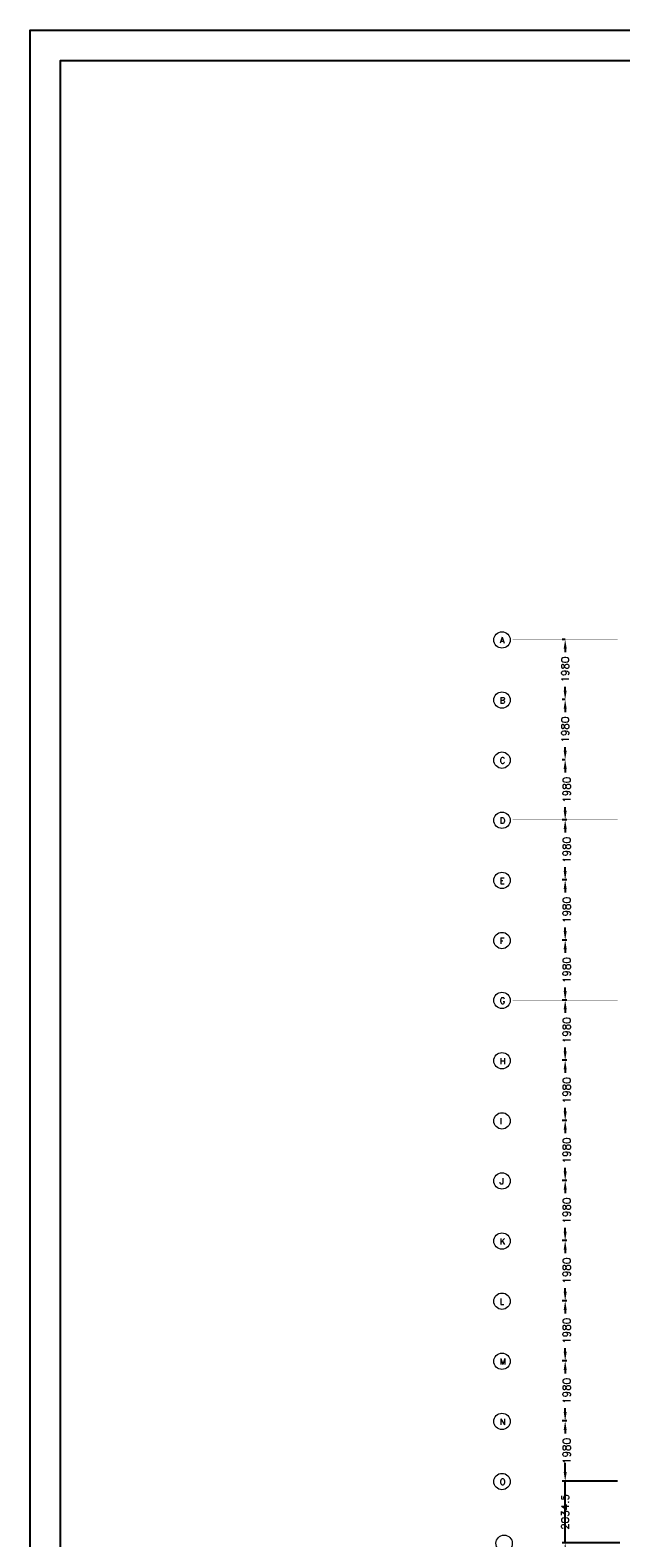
# Model space of a CAD drawing. Header units: millimetres. Extents: x -539328 to 307283, y -3176 to 118900.
# Tile 28 of 33: x 207283 to 226733, y 66063 to 115724. Entities that reach past the tile are written whole.
import ezdxf

# ---------------------------------------------------------------- set-up
doc = ezdxf.new("R2010")
doc.units = ezdxf.units.MM
doc.header["$LTSCALE"] = 50
doc.header["$MEASUREMENT"] = 0
doc.linetypes.add('ACAD_ISO10W100', pattern=[18, 12, -3, 0, -3])
doc.layers.get('DEFPOINTS').update_dxf_attribs({"linetype": 'CONTINUOUS'})
for name, color, linetype in [('KADER', 1, 'CONTINUOUS'), ('Maatvoering', 7, 'CONTINUOUS'), ('Stramien', 7, 'CONTINUOUS'), ('TEKST', 7, 'CONTINUOUS')]:
    doc.layers.add(name, color=color, linetype=linetype)
doc.styles.get("Standard").update_dxf_attribs({"font": 'romans.shx'})
doc.dimstyles.new('DIM-ARR', dxfattribs={"dimtxt": 2.5, "dimasz": 3, "dimexe": 1, "dimexo": 0, "dimgap": 1.5, "dimtad": 1, "dimdsep": 46, "dimtxsty": 'Standard', "dimcen": -3, "dimdle": 1.25, "dimclrt": 7, "dimadec": 0, "dimazin": 0, "dimtfac": 0.8, "dimtmove": 2, "dimatfit": 3, "dimfxl": 1, "dimtvp": 1.8, "dimtolj": 1, "dimarcsym": 0})

# ---------------------------------------------------------------- blocks, each defined once
blk = doc.blocks.new('*D88')
at = {"layer": 'DEFPOINTS', "color": 0, "transparency": 16777216}
for p in [(224900, 95653), (224900, 95653), (224900, 93673)]:
    blk.add_point(p, dxfattribs=at)
at = {"layer": 'Maatvoering', "color": 0, "lineweight": -2, "transparency": 16777216}
for p, q in [((224900, 95653), (224800, 95653)), ((224900, 95353), (224900, 95236)), ((224900, 93973), (224900, 94091)), ((224900, 93673), (224800, 93673))]:
    blk.add_line(p, q, dxfattribs=at)
at = {"layer": 'Maatvoering', "color": 0, "transparency": 16777216}
for points in [[(224850, 95353), (224950, 95353), (224900, 95653)], [(224850, 93973), (224950, 93973), (224900, 93673)]]:
    blk.add_solid(points, dxfattribs=at)
at = {"layer": 'Maatvoering', "color": 7, "lineweight": 0, "transparency": 16777216, "insert": (224900, 94663), "char_height": 250, "attachment_point": 5, "rotation": 90}
blk.add_mtext('\\A1;1980', dxfattribs=at)
blk = doc.blocks.new('*D89')
at = {"layer": 'DEFPOINTS', "color": 0, "transparency": 16777216}
for p in [(224900, 93673), (224900, 93673), (224900, 91693)]:
    blk.add_point(p, dxfattribs=at)
at = {"layer": 'Maatvoering', "color": 0, "lineweight": -2, "transparency": 16777216}
for p, q in [((224900, 93673), (224800, 93673)), ((224900, 93373), (224900, 93256)), ((224900, 91993), (224900, 92111)), ((224900, 91693), (224800, 91693))]:
    blk.add_line(p, q, dxfattribs=at)
at = {"layer": 'Maatvoering', "color": 0, "transparency": 16777216}
for points in [[(224850, 93373), (224950, 93373), (224900, 93673)], [(224850, 91993), (224950, 91993), (224900, 91693)]]:
    blk.add_solid(points, dxfattribs=at)
at = {"layer": 'Maatvoering', "color": 7, "lineweight": 0, "transparency": 16777216, "insert": (224900, 92683), "char_height": 250, "attachment_point": 5, "rotation": 90}
blk.add_mtext('\\A1;1980', dxfattribs=at)
blk = doc.blocks.new('*D90')
at = {"layer": 'DEFPOINTS', "color": 0, "transparency": 16777216}
for p in [(224900, 91693), (224900, 91693), (224950, 89713)]:
    blk.add_point(p, dxfattribs=at)
at = {"layer": 'Maatvoering', "color": 0, "lineweight": -2, "transparency": 16777216}
for p, q in [((224900, 91693), (224800, 91693)), ((224900, 91393), (224900, 91276)), ((224900, 90013), (224900, 90131)), ((224950, 89713), (224800, 89713))]:
    blk.add_line(p, q, dxfattribs=at)
at = {"layer": 'Maatvoering', "color": 0, "transparency": 16777216}
for points in [[(224850, 91393), (224950, 91393), (224900, 91693)], [(224850, 90013), (224950, 90013), (224900, 89713)]]:
    blk.add_solid(points, dxfattribs=at)
at = {"layer": 'Maatvoering', "color": 7, "lineweight": 0, "transparency": 16777216, "insert": (224950, 90703), "char_height": 250, "attachment_point": 5, "rotation": 90}
blk.add_mtext('\\A1;1980', dxfattribs=at)
blk = doc.blocks.new('*D91')
at = {"layer": 'DEFPOINTS', "color": 0, "transparency": 16777216}
for p in [(224900, 89713), (224900, 89713), (224950, 87733)]:
    blk.add_point(p, dxfattribs=at)
at = {"layer": 'Maatvoering', "color": 0, "lineweight": -2, "transparency": 16777216}
for p, q in [((224900, 89713), (224800, 89713)), ((224900, 89413), (224900, 89296)), ((224900, 88033), (224900, 88151)), ((224950, 87733), (224800, 87733))]:
    blk.add_line(p, q, dxfattribs=at)
at = {"layer": 'Maatvoering', "color": 0, "transparency": 16777216}
for points in [[(224850, 89413), (224950, 89413), (224900, 89713)], [(224850, 88033), (224950, 88033), (224900, 87733)]]:
    blk.add_solid(points, dxfattribs=at)
at = {"layer": 'Maatvoering', "color": 7, "lineweight": 0, "transparency": 16777216, "insert": (224950, 88723), "char_height": 250, "attachment_point": 5, "rotation": 90}
blk.add_mtext('\\A1;1980', dxfattribs=at)
blk = doc.blocks.new('*D92')
at = {"layer": 'DEFPOINTS', "color": 0, "transparency": 16777216}
for p in [(224900, 87733), (224900, 87733), (224950, 85753)]:
    blk.add_point(p, dxfattribs=at)
at = {"layer": 'Maatvoering', "color": 0, "lineweight": -2, "transparency": 16777216}
for p, q in [((224900, 87733), (224800, 87733)), ((224900, 87433), (224900, 87316)), ((224900, 86053), (224900, 86171)), ((224950, 85753), (224800, 85753))]:
    blk.add_line(p, q, dxfattribs=at)
at = {"layer": 'Maatvoering', "color": 0, "transparency": 16777216}
for points in [[(224850, 87433), (224950, 87433), (224900, 87733)], [(224850, 86053), (224950, 86053), (224900, 85753)]]:
    blk.add_solid(points, dxfattribs=at)
at = {"layer": 'Maatvoering', "color": 7, "lineweight": 0, "transparency": 16777216, "insert": (224950, 86743), "char_height": 250, "attachment_point": 5, "rotation": 90}
blk.add_mtext('\\A1;1980', dxfattribs=at)
blk = doc.blocks.new('*D93')
at = {"layer": 'DEFPOINTS', "color": 0, "transparency": 16777216}
for p in [(224900, 85753), (224900, 85753), (224950, 83773)]:
    blk.add_point(p, dxfattribs=at)
at = {"layer": 'Maatvoering', "color": 0, "lineweight": -2, "transparency": 16777216}
for p, q in [((224900, 85753), (224800, 85753)), ((224900, 85453), (224900, 85336)), ((224900, 84073), (224900, 84191)), ((224950, 83773), (224800, 83773))]:
    blk.add_line(p, q, dxfattribs=at)
at = {"layer": 'Maatvoering', "color": 0, "transparency": 16777216}
for points in [[(224850, 85453), (224950, 85453), (224900, 85753)], [(224850, 84073), (224950, 84073), (224900, 83773)]]:
    blk.add_solid(points, dxfattribs=at)
at = {"layer": 'Maatvoering', "color": 7, "lineweight": 0, "transparency": 16777216, "insert": (224950, 84763), "char_height": 250, "attachment_point": 5, "rotation": 90}
blk.add_mtext('\\A1;1980', dxfattribs=at)
blk = doc.blocks.new('*D94')
at = {"layer": 'DEFPOINTS', "color": 0, "transparency": 16777216}
for p in [(224900, 83773), (224900, 83773), (224950, 81793)]:
    blk.add_point(p, dxfattribs=at)
at = {"layer": 'Maatvoering', "color": 0, "lineweight": -2, "transparency": 16777216}
for p, q in [((224900, 83773), (224800, 83773)), ((224900, 83473), (224900, 83356)), ((224900, 82093), (224900, 82211)), ((224950, 81793), (224800, 81793))]:
    blk.add_line(p, q, dxfattribs=at)
at = {"layer": 'Maatvoering', "color": 0, "transparency": 16777216}
for points in [[(224850, 83473), (224950, 83473), (224900, 83773)], [(224850, 82093), (224950, 82093), (224900, 81793)]]:
    blk.add_solid(points, dxfattribs=at)
at = {"layer": 'Maatvoering', "color": 7, "lineweight": 0, "transparency": 16777216, "insert": (224950, 82783), "char_height": 250, "attachment_point": 5, "rotation": 90}
blk.add_mtext('\\A1;1980', dxfattribs=at)
blk = doc.blocks.new('*D95')
at = {"layer": 'DEFPOINTS', "color": 0, "transparency": 16777216}
for p in [(224900, 81793), (224900, 81793), (224950, 79813)]:
    blk.add_point(p, dxfattribs=at)
at = {"layer": 'Maatvoering', "color": 0, "lineweight": -2, "transparency": 16777216}
for p, q in [((224900, 81793), (224800, 81793)), ((224900, 81493), (224900, 81376)), ((224900, 80113), (224900, 80231)), ((224950, 79813), (224800, 79813))]:
    blk.add_line(p, q, dxfattribs=at)
at = {"layer": 'Maatvoering', "color": 0, "transparency": 16777216}
for points in [[(224850, 81493), (224950, 81493), (224900, 81793)], [(224850, 80113), (224950, 80113), (224900, 79813)]]:
    blk.add_solid(points, dxfattribs=at)
at = {"layer": 'Maatvoering', "color": 7, "lineweight": 0, "transparency": 16777216, "insert": (224950, 80803), "char_height": 250, "attachment_point": 5, "rotation": 90}
blk.add_mtext('\\A1;1980', dxfattribs=at)
blk = doc.blocks.new('*D96')
at = {"layer": 'DEFPOINTS', "color": 0, "transparency": 16777216}
for p in [(224900, 79813), (224900, 79813), (224950, 77833)]:
    blk.add_point(p, dxfattribs=at)
at = {"layer": 'Maatvoering', "color": 0, "lineweight": -2, "transparency": 16777216}
for p, q in [((224900, 79813), (224800, 79813)), ((224900, 79513), (224900, 79396)), ((224900, 78133), (224900, 78251)), ((224950, 77833), (224800, 77833))]:
    blk.add_line(p, q, dxfattribs=at)
at = {"layer": 'Maatvoering', "color": 0, "transparency": 16777216}
for points in [[(224850, 79513), (224950, 79513), (224900, 79813)], [(224850, 78133), (224950, 78133), (224900, 77833)]]:
    blk.add_solid(points, dxfattribs=at)
at = {"layer": 'Maatvoering', "color": 7, "lineweight": 0, "transparency": 16777216, "insert": (224950, 78823), "char_height": 250, "attachment_point": 5, "rotation": 90}
blk.add_mtext('\\A1;1980', dxfattribs=at)
blk = doc.blocks.new('*D97')
at = {"layer": 'DEFPOINTS', "color": 0, "transparency": 16777216}
for p in [(224900, 77833), (224900, 77833), (224950, 75853)]:
    blk.add_point(p, dxfattribs=at)
at = {"layer": 'Maatvoering', "color": 0, "lineweight": -2, "transparency": 16777216}
for p, q in [((224900, 77833), (224800, 77833)), ((224900, 77533), (224900, 77416)), ((224900, 76153), (224900, 76271)), ((224950, 75853), (224800, 75853))]:
    blk.add_line(p, q, dxfattribs=at)
at = {"layer": 'Maatvoering', "color": 0, "transparency": 16777216}
for points in [[(224850, 77533), (224950, 77533), (224900, 77833)], [(224850, 76153), (224950, 76153), (224900, 75853)]]:
    blk.add_solid(points, dxfattribs=at)
at = {"layer": 'Maatvoering', "color": 7, "lineweight": 0, "transparency": 16777216, "insert": (224950, 76843), "char_height": 250, "attachment_point": 5, "rotation": 90}
blk.add_mtext('\\A1;1980', dxfattribs=at)
blk = doc.blocks.new('*D98')
at = {"layer": 'DEFPOINTS', "color": 0, "transparency": 16777216}
for p in [(224900, 75853), (224900, 75853), (224950, 73873)]:
    blk.add_point(p, dxfattribs=at)
at = {"layer": 'Maatvoering', "color": 0, "lineweight": -2, "transparency": 16777216}
for p, q in [((224900, 75853), (224800, 75853)), ((224900, 75553), (224900, 75436)), ((224900, 74173), (224900, 74291)), ((224950, 73873), (224800, 73873))]:
    blk.add_line(p, q, dxfattribs=at)
at = {"layer": 'Maatvoering', "color": 0, "transparency": 16777216}
for points in [[(224850, 75553), (224950, 75553), (224900, 75853)], [(224850, 74173), (224950, 74173), (224900, 73873)]]:
    blk.add_solid(points, dxfattribs=at)
at = {"layer": 'Maatvoering', "color": 7, "lineweight": 0, "transparency": 16777216, "insert": (224950, 74863), "char_height": 250, "attachment_point": 5, "rotation": 90}
blk.add_mtext('\\A1;1980', dxfattribs=at)
blk = doc.blocks.new('*D99')
at = {"layer": 'DEFPOINTS', "color": 0, "transparency": 16777216}
for p in [(224900, 73873), (224900, 73873), (224950, 71893)]:
    blk.add_point(p, dxfattribs=at)
at = {"layer": 'Maatvoering', "color": 0, "lineweight": -2, "transparency": 16777216}
for p, q in [((224900, 73873), (224800, 73873)), ((224900, 73573), (224900, 73456)), ((224900, 72193), (224900, 72311)), ((224950, 71893), (224800, 71893))]:
    blk.add_line(p, q, dxfattribs=at)
at = {"layer": 'Maatvoering', "color": 0, "transparency": 16777216}
for points in [[(224850, 73573), (224950, 73573), (224900, 73873)], [(224850, 72193), (224950, 72193), (224900, 71893)]]:
    blk.add_solid(points, dxfattribs=at)
at = {"layer": 'Maatvoering', "color": 7, "lineweight": 0, "transparency": 16777216, "insert": (224950, 72883), "char_height": 250, "attachment_point": 5, "rotation": 90}
blk.add_mtext('\\A1;1980', dxfattribs=at)
blk = doc.blocks.new('*D100')
at = {"layer": 'DEFPOINTS', "color": 0, "transparency": 16777216}
for p in [(224900, 71893), (224900, 71893), (224950, 69913)]:
    blk.add_point(p, dxfattribs=at)
at = {"layer": 'Maatvoering', "color": 0, "lineweight": -2, "transparency": 16777216}
for p, q in [((224900, 71893), (224800, 71893)), ((224900, 71593), (224900, 71476)), ((224900, 70213), (224900, 70331)), ((224950, 69913), (224800, 69913))]:
    blk.add_line(p, q, dxfattribs=at)
at = {"layer": 'Maatvoering', "color": 0, "transparency": 16777216}
for points in [[(224850, 71593), (224950, 71593), (224900, 71893)], [(224850, 70213), (224950, 70213), (224900, 69913)]]:
    blk.add_solid(points, dxfattribs=at)
at = {"layer": 'Maatvoering', "color": 7, "lineweight": 0, "transparency": 16777216, "insert": (224950, 70903), "char_height": 250, "attachment_point": 5, "rotation": 90}
blk.add_mtext('\\A1;1980', dxfattribs=at)
blk = doc.blocks.new('*D101')
at = {"layer": 'DEFPOINTS', "color": 0, "transparency": 16777216}
for p in [(224900, 69913), (224900, 69913), (224950, 67933)]:
    blk.add_point(p, dxfattribs=at)
at = {"layer": 'Maatvoering', "color": 0, "lineweight": -2, "transparency": 16777216}
for p, q in [((224900, 69913), (224800, 69913)), ((224900, 69613), (224900, 69496)), ((224900, 68233), (224900, 68351)), ((224950, 67933), (224800, 67933))]:
    blk.add_line(p, q, dxfattribs=at)
at = {"layer": 'Maatvoering', "color": 0, "transparency": 16777216}
for points in [[(224850, 69613), (224950, 69613), (224900, 69913)], [(224850, 68233), (224950, 68233), (224900, 67933)]]:
    blk.add_solid(points, dxfattribs=at)
at = {"layer": 'Maatvoering', "color": 7, "lineweight": 0, "transparency": 16777216, "insert": (224950, 68923), "char_height": 250, "attachment_point": 5, "rotation": 90}
blk.add_mtext('\\A1;1980', dxfattribs=at)
blk = doc.blocks.new('*D102')
at = {"layer": 'DEFPOINTS', "color": 0, "transparency": 16777216}
for p in [(224900, 67933), (226627, 67933), (226697, 65899)]:
    blk.add_point(p, dxfattribs=at)
at = {"layer": 'Maatvoering', "color": 0, "lineweight": -2, "transparency": 16777216}
for p, q in [((224900, 68233), (224900, 68533)), ((226627, 67933), (224800, 67933)), ((224900, 65899), (224900, 67933)), ((226697, 65899), (224800, 65899)), ((224900, 65599), (224900, 65299))]:
    blk.add_line(p, q, dxfattribs=at)
at = {"layer": 'Maatvoering', "color": 0, "transparency": 16777216}
for points in [[(224850, 68233), (224950, 68233), (224900, 67933)], [(224850, 65599), (224950, 65599), (224900, 65899)]]:
    blk.add_solid(points, dxfattribs=at)
at = {"layer": 'Maatvoering', "color": 7, "lineweight": 0, "transparency": 16777216, "insert": (224900, 66916), "char_height": 250, "attachment_point": 5, "rotation": 90}
blk.add_mtext('\\A1;2034.5', dxfattribs=at)

msp = doc.modelspace()

# ---------------------------------------------------------------- linework, layer by layer
at = {"layer": 'KADER'}
msp.add_lwpolyline([(207282.715, -3175.862), (207282.715, 115724.138), (307282.715, 115724.138), (307282.715, -3175.862)], close=True, dxfattribs=at)
msp.add_lwpolyline([(208282.715, -2175.862), (208282.715, 114724.138), (306282.715, 114724.138), (306282.715, -2175.862), (208282.715, -2175.862)], dxfattribs=at)
at = {"layer": 'Stramien', "linetype": 'ACAD_ISO10W100', "lineweight": 0, "const_width": 0.8}
for points in [[(226626.533, 95653.309), (223172.706, 95653.309)], [(226626.533, 93673.309), (223172.706, 93673.309)], [(226626.533, 91693.309), (223172.706, 91693.309)], [(226626.533, 89713.309), (223172.706, 89713.309)], [(226626.533, 87733.309), (223172.706, 87733.309)], [(226626.533, 85753.309), (223172.706, 85753.309)], [(226626.533, 83773.309), (223172.706, 83773.309)], [(226626.533, 81793.308), (223172.706, 81793.308)], [(226626.533, 79813.308), (223172.706, 79813.308)], [(226626.533, 77833.308), (223172.706, 77833.308)], [(226626.533, 75853.308), (223172.706, 75853.308)], [(226626.533, 73873.308), (223172.706, 73873.308)], [(226626.533, 71893.307), (223172.706, 71893.307)], [(226626.533, 69913.307), (223172.706, 69913.307)], [(226626.533, 67933.307), (223172.706, 67933.307)]]:
    msp.add_lwpolyline(points, dxfattribs=at)
at = {"layer": 'Stramien', "lineweight": 0}
for centre in [(222819.325, 95638.126), (222819.325, 93658.126), (222819.325, 91678.126), (222819.325, 89698.126), (222819.325, 87718.125), (222819.325, 85738.125), (222819.325, 83765.519), (222819.325, 81778.125), (222819.325, 79798.125), (222819.325, 77818.125), (222819.325, 75838.125), (222819.325, 73858.124), (222819.325, 71878.124), (222819.325, 69898.124), (222819.325, 67918.124), (222889.444, 65883.624)]:
    msp.add_circle(centre, 269.662, dxfattribs=at)

# ---------------------------------------------------------------- texts
at = {"layer": 'TEKST', "lineweight": 0, "char_height": 200, "attachment_point": 1}
for s, insert in [('A', (222746.086, 95728.295)), ('B', (222746.086, 93748.295)), ('C', (222746.086, 91768.295)), ('D', (222746.086, 89788.294)), ('E', (222746.086, 87808.294)), ('F', (222746.086, 85828.294)), ('G', (222746.086, 83855.687)), ('H', (222746.086, 81868.294)), ('I', (222746.086, 79888.294)), ('J', (222746.086, 77908.294)), ('K', (222746.086, 75928.293)), ('L', (222746.086, 73948.293)), ('M', (222746.086, 71968.292)), ('N', (222746.086, 69988.293)), ('O', (222746.086, 68008.293))]:
    msp.add_mtext_dynamic_manual_height_columns(s, width=2150.52218, gutter_width=15, heights=[0], dxfattribs=dict(at, insert=insert))

# ---------------------------------------------------------------- dimensions: what is measured, and where the dimension line sits
at = {"layer": 'Maatvoering', "lineweight": 0}
for base, p1, p2, picture, middle in [((224899.62, 95653.309), (224899.62, 93673.309), (224899.62, 95653.309), '*D88', (224899.62, 94663.309)), ((224899.62, 93673.309), (224899.62, 91693.309), (224899.62, 93673.309), '*D89', (224899.62, 92683.309)), ((224899.62, 91693.309), (224949.62, 89713.309), (224899.62, 91693.309), '*D90', (224949.62, 90703.309)), ((224899.62, 89713.309), (224949.62, 87733.309), (224899.62, 89713.309), '*D91', (224949.62, 88723.309)), ((224899.62, 87733.309), (224949.62, 85753.309), (224899.62, 87733.309), '*D92', (224949.62, 86743.309)), ((224899.62, 85753.309), (224949.62, 83773.309), (224899.62, 85753.309), '*D93', (224949.62, 84763.309)), ((224899.62, 83773.308), (224949.62, 81793.308), (224899.62, 83773.308), '*D94', (224949.62, 82783.308)), ((224899.62, 81793.309), (224949.62, 79813.309), (224899.62, 81793.309), '*D95', (224949.62, 80803.309)), ((224899.62, 79813.31), (224949.62, 77833.31), (224899.62, 79813.31), '*D96', (224949.62, 78823.31)), ((224899.62, 77833.308), (224949.62, 75853.308), (224899.62, 77833.308), '*D97', (224949.62, 76843.308)), ((224899.62, 75853.307), (224949.62, 73873.308), (224899.62, 75853.307), '*D98', (224949.62, 74863.308)), ((224899.62, 73873.307), (224949.62, 71893.307), (224899.62, 73873.307), '*D99', (224949.62, 72883.307)), ((224899.62, 71893.307), (224949.62, 69913.307), (224899.62, 71893.307), '*D100', (224949.62, 70903.307)), ((224899.62, 69913.307), (224949.62, 67933.307), (224899.62, 69913.307), '*D101', (224949.62, 68923.307)), ((224899.62, 67933.307), (226696.652, 65898.808), (226626.533, 67933.307), '*D102', (224899.62, 66916.058))]:
    dim = msp.add_linear_dim(base=base, p1=p1, p2=p2, angle=270, dimstyle='DIM-ARR', override={"dimscale": 100}, dxfattribs=at)
    dim.commit()
    dim.dimension.update_dxf_attribs({"geometry": picture, "text_midpoint": middle, "dimtype": 160})

doc.saveas('drawing.dxf')
